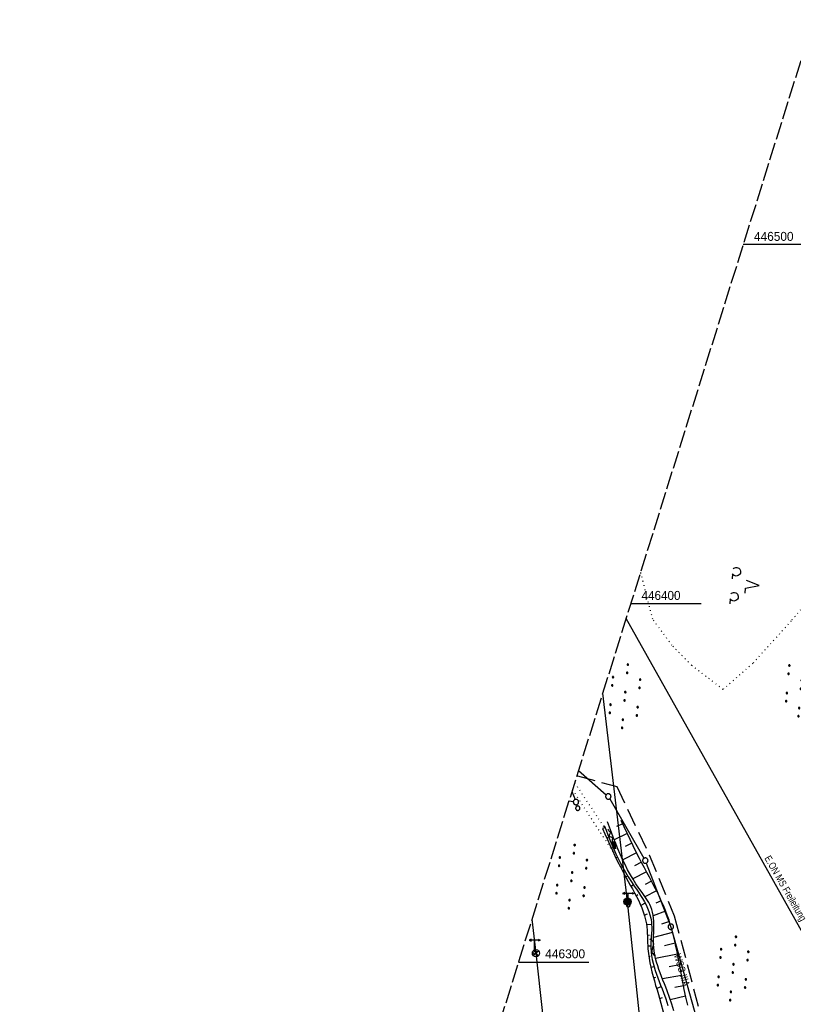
# Model space of a CAD drawing. Extents: x 507679 to 508175, y 445771 to 446563.
# Tile 29 of 43: x 507679 to 507894, y 446288 to 446563. Entities that reach past the tile are written whole.
import ezdxf

# ---------------------------------------------------------------- set-up
doc = ezdxf.new("R2010")
doc.units = 0
doc.header["$LTSCALE"] = 10
doc.header["$MEASUREMENT"] = 0
for name, pattern in [('LT00', [0]), ('LT05', [0.7, 0.5, -0.2]), ('LT14', [0.6, 0.5, -0.1]), ('PUNKTX2_STR', [0.6, 0.1, -0.5])]:
    doc.linetypes.add(name, pattern=pattern)
doc.layers.get('0').update_dxf_attribs({"linetype": 'LT00'})
for name, color, linetype in [('--FLIEßRICHTPFEIL', 180, 'Continuous'), ('--WASSER_NUTZUNG', 180, 'Continuous'), ('DFK_GZPKT', 250, 'LT00'), ('DFK_KATASTER', 250, 'LT00'), ('DFK_NUTZUNG', 250, 'LT00'), ('DFK_NUTZUNGSGRENZE', 70, 'PUNKTX2_STR'), ('DFK_TOPO-SYM', 252, 'LT00'), ('DFK_VERMPKT', 252, 'LT00'), ('STROM_FREILTG', 80, 'STROMFREILEITUNG'), ('STROM_TEXT', 80, 'Continuous'), ('V128_BOESCH', 250, 'LT00'), ('V128_BOSCHUNG', 250, 'LT00'), ('V128_RASTER', 250, 'LT00'), ('WSG-GRENZE', 162, 'LT05'), ('WSG_TEXT', 163, 'Continuous')]:
    doc.layers.add(name, color=color, linetype=linetype)
doc.layers.add('-BLATT_128-RAND', color=7, linetype='LT14', plot=False)
doc.styles.add('Beschrift', font='ARIAL.TTF')
doc.styles.get("Standard").update_dxf_attribs({"font": 'ARIAL.TTF'})
doc.styles.add('Strom', font='txt-alt.shx')
doc.styles.add('Versorgungsltg', font='ARIAL.TTF', dxfattribs={"width": 0.8, "height": 2})
doc.linetypes.add('STROMFREILEITUNG', pattern='A,12.7,-5.5,["xx",Strom,S=2.5,R=0,X=-2.6,Y=-0.85],-4.35', length=22.55)

# ---------------------------------------------------------------- blocks, each defined once
blk = doc.blocks.new('SYMB7010')
at = {"color": 0, "linetype": 'ByBlock'}
for points in [[(-0.031408, 0.499213), (-0.093728, 0.49134), (-0.15457, 0.475719), (-0.212975, 0.452595), (-0.268021, 0.422333), (-0.31884, 0.385411), (-0.36463, 0.342411), (-0.40467, 0.29401), (-0.438329, 0.240973), (-0.465074, 0.184136), (-0.484486, 0.124395), (-0.496256, 0.062692), (-0.5002, 0)], [(-0.5002, 0), (-0.496256, -0.062692), (-0.484486, -0.124395), (-0.465075, -0.184136), (-0.438329, -0.240973), (-0.404671, -0.29401), (-0.36463, -0.342411), (-0.31884, -0.385411), (-0.268021, -0.422333), (-0.212975, -0.452595), (-0.154571, -0.475719), (-0.093728, -0.49134), (-0.031408, -0.499213), (0.031408, -0.499213)], [(0.5002, 0), (0.496256, 0.062692), (0.484485, 0.124395), (0.465074, 0.184136), (0.438329, 0.240973), (0.40467, 0.29401), (0.36463, 0.342411), (0.31884, 0.385411), (0.268021, 0.422333), (0.212975, 0.452595), (0.15457, 0.475719), (0.093728, 0.49134), (0.031408, 0.499213), (-0.031408, 0.499213)], [(0.031408, -0.499213), (0.093728, -0.491341), (0.15457, -0.475719), (0.212975, -0.452595), (0.268021, -0.422333), (0.31884, -0.385411), (0.36463, -0.342411), (0.404671, -0.294011), (0.438329, -0.240974), (0.465075, -0.184136), (0.484486, -0.124395), (0.496256, -0.062692), (0.500201, 0)]]:
    blk.add_lwpolyline(points, dxfattribs=at)
blk = doc.blocks.new('SYMB7309')
at = {"color": 0, "linetype": 'ByBlock'}
for p, q in [((1.558, 3.279999), (-1.558, 3.28)), ((0, 0.5002), (0, 3.28))]:
    blk.add_line(p, q, dxfattribs=at)
for points in [[(-0.984, 3.526), (-1.558, 3.28), (-0.984, 3.034)], [(0.984, 3.526), (1.558, 3.279999), (0.984, 3.034)], [(-0.031408, 0.499213), (-0.093728, 0.49134), (-0.15457, 0.475719), (-0.212975, 0.452595), (-0.268021, 0.422333), (-0.31884, 0.385411), (-0.36463, 0.342411), (-0.40467, 0.29401), (-0.438329, 0.240973), (-0.465074, 0.184136), (-0.484486, 0.124395), (-0.496256, 0.062692), (-0.5002, 0)], [(-0.5002, 0), (-0.496256, -0.062692), (-0.484486, -0.124395), (-0.465074, -0.184136), (-0.438329, -0.240973), (-0.404671, -0.29401), (-0.36463, -0.342411), (-0.31884, -0.385411), (-0.268021, -0.422333), (-0.212975, -0.452595), (-0.15457, -0.475719), (-0.093728, -0.49134), (-0.031408, -0.499213), (0.031408, -0.499213), (0.093728, -0.49134), (0.15457, -0.475719), (0.212975, -0.452595), (0.268021, -0.422333), (0.31884, -0.385411), (0.36463, -0.342411), (0.404671, -0.29401), (0.438329, -0.240973), (0.465075, -0.184136), (0.484486, -0.124395), (0.496256, -0.062692), (0.500201, 0)], [(0.5002, 0), (0.496256, 0.062692), (0.484485, 0.124395), (0.465074, 0.184136), (0.438329, 0.240973), (0.40467, 0.29401), (0.36463, 0.34241), (0.31884, 0.385411), (0.268021, 0.422333), (0.212975, 0.452595), (0.15457, 0.475719), (0.093728, 0.49134), (0.031408, 0.499213), (-0.031408, 0.499213)]]:
    blk.add_lwpolyline(points, dxfattribs=at)
blk = doc.blocks.new('SYMB7201')
at = {"color": 0, "linetype": 'ByBlock'}
for p, q in [((0, 0.385), (-0.11, 0.015)), ((-0.255, -0.385), (-0.115, -0.385)), ((0.445, -0.385), (0.585, -0.385))]:
    blk.add_line(p, q, dxfattribs=at)
for points in [[(0.25, 0.015), (0.11, 0.015), (0, 0.385)], [(-0.393816, -0.383308), (-0.416239, -0.362945), (-0.432849, -0.337617), (-0.442589, -0.308936), (-0.444836, -0.27873), (-0.439449, -0.248923), (-0.426769, -0.221415), (-0.407606, -0.197958), (-0.38318, -0.180047), (-0.355047, -0.168823), (-0.325, -0.165), (-0.294953, -0.168823), (-0.26682, -0.180047), (-0.242394, -0.197959), (-0.223231, -0.221415), (-0.210551, -0.248923), (-0.205164, -0.27873), (-0.207411, -0.308936), (-0.21715, -0.337617), (-0.233761, -0.362945), (-0.256184, -0.383308)], [(0.306185, -0.383308), (0.283761, -0.362945), (0.267151, -0.337617), (0.257411, -0.308936), (0.255164, -0.27873), (0.260552, -0.248923), (0.273231, -0.221415), (0.292394, -0.197958), (0.31682, -0.180047), (0.344953, -0.168823), (0.375, -0.165), (0.405047, -0.168823), (0.43318, -0.180047), (0.457606, -0.197959), (0.476769, -0.221415), (0.489449, -0.248923), (0.494836, -0.27873), (0.492589, -0.308936), (0.48285, -0.337617), (0.466239, -0.362945), (0.443816, -0.383308)]]:
    blk.add_lwpolyline(points, dxfattribs=at)
blk = doc.blocks.new('SYMB7110')
at = {"color": 0, "linetype": 'ByBlock'}
for p, q in [((-0.515, 0.392919), (-0.515, 0.367081)), ((-0.51, 0.362895), (-0.51, 0.397105)), ((-0.505, 0.399164), (-0.505, 0.360836)), ((-0.5, 0.360204), (-0.5, 0.399796)), ((-0.495, 0.399164), (-0.495, 0.360836)), ((-0.49, 0.362895), (-0.49, 0.397105)), ((-0.485, 0.392919), (-0.485, 0.367081)), ((-0.48, 0.379874), (-0.48, 0.380145)), ((-0.285, 0.392919), (-0.285, 0.367081)), ((-0.28, 0.362895), (-0.28, 0.397105)), ((-0.275, 0.399164), (-0.275, 0.360836)), ((-0.27, 0.360204), (-0.27, 0.399796)), ((-0.265, 0.399164), (-0.265, 0.360836)), ((-0.26, 0.362895), (-0.26, 0.397105)), ((-0.255, 0.392919), (-0.255, 0.367081)), ((-0.25, 0.379874), (-0.25, 0.380146)), ((0.255, 0.392919), (0.255, 0.367081)), ((0.26, 0.362895), (0.26, 0.397105)), ((0.265, 0.399164), (0.265, 0.360836)), ((0.27, 0.360204), (0.27, 0.399796)), ((0.275, 0.399164), (0.275, 0.360836)), ((0.28, 0.362895), (0.28, 0.397105)), ((0.285, 0.392919), (0.285, 0.367081)), ((0.29, 0.379874), (0.29, 0.380145)), ((0.485, 0.392919), (0.485, 0.367081)), ((0.49, 0.362895), (0.49, 0.397105)), ((0.495, 0.399164), (0.495, 0.360836)), ((0.5, 0.360204), (0.5, 0.399796)), ((0.505, 0.399164), (0.505, 0.360836)), ((0.51, 0.362895), (0.51, 0.397105)), ((0.515, 0.392919), (0.515, 0.367081)), ((0.52, 0.379874), (0.52, 0.380146)), ((-0.9, 0.012919), (-0.9, -0.012919)), ((-0.895, -0.017106), (-0.895, 0.017105)), ((-0.89, 0.019164), (-0.89, -0.019164)), ((-0.885, -0.019797), (-0.885, 0.019796)), ((-0.88, 0.019164), (-0.88, -0.019164)), ((-0.875, -0.017106), (-0.875, 0.017105)), ((-0.87, 0.012919), (-0.87, -0.012919)), ((-0.865, -0.000126), (-0.865, 0.000145)), ((-0.67, 0.012919), (-0.67, -0.012919)), ((-0.665, -0.017106), (-0.665, 0.017105)), ((-0.66, 0.019164), (-0.66, -0.019164)), ((-0.655, -0.019797), (-0.655, 0.019796)), ((-0.65, 0.019164), (-0.65, -0.019164)), ((-0.645, -0.017106), (-0.645, 0.017105)), ((-0.64, 0.012919), (-0.64, -0.012919)), ((-0.635, -0.000126), (-0.635, 0.000145)), ((-0.13, 0.012919), (-0.13, -0.012919)), ((-0.125, -0.017105), (-0.125, 0.017105)), ((-0.12, 0.019164), (-0.12, -0.019164)), ((-0.115, -0.019796), (-0.115, 0.019796)), ((-0.11, 0.019164), (-0.11, -0.019164)), ((-0.105, -0.017105), (-0.105, 0.017105)), ((-0.1, 0.012919), (-0.1, -0.012919)), ((-0.095, -0.000126), (-0.095, 0.000146)), ((0.1, 0.012919), (0.1, -0.012919)), ((0.105, -0.017105), (0.105, 0.017105)), ((0.11, 0.019164), (0.11, -0.019164)), ((0.115, -0.019796), (0.115, 0.019796)), ((0.12, 0.019164), (0.12, -0.019164)), ((0.125, -0.017105), (0.125, 0.017105)), ((0.13, 0.012919), (0.13, -0.012919)), ((0.135, -0.000126), (0.135, 0.000146)), ((0.64, 0.012919), (0.64, -0.012919)), ((0.645, -0.017105), (0.645, 0.017105)), ((0.65, 0.019164), (0.65, -0.019164)), ((0.655, -0.019796), (0.655, 0.019796)), ((0.66, 0.019164), (0.66, -0.019164)), ((0.665, -0.017105), (0.665, 0.017105)), ((0.67, 0.012919), (0.67, -0.012919)), ((0.675, -0.000126), (0.675, 0.000146)), ((0.87, 0.012919), (0.87, -0.012919)), ((0.875, -0.017105), (0.875, 0.017105)), ((0.88, 0.019164), (0.88, -0.019164)), ((0.885, -0.019796), (0.885, 0.019796)), ((0.89, 0.019164), (0.89, -0.019164)), ((0.895, -0.017105), (0.895, 0.017105)), ((0.9, 0.012919), (0.9, -0.012919)), ((0.905, -0.000126), (0.905, 0.000146)), ((-0.515, -0.367081), (-0.515, -0.392919)), ((-0.51, -0.397105), (-0.51, -0.362895)), ((-0.505, -0.360836), (-0.505, -0.399164)), ((-0.5, -0.399796), (-0.5, -0.360204)), ((-0.495, -0.360836), (-0.495, -0.399164)), ((-0.49, -0.397106), (-0.49, -0.362895)), ((-0.485, -0.367081), (-0.485, -0.392919)), ((-0.48, -0.380126), (-0.48, -0.379855)), ((-0.285, -0.367081), (-0.285, -0.392919)), ((-0.28, -0.397105), (-0.28, -0.362895)), ((-0.275, -0.360836), (-0.275, -0.399164)), ((-0.27, -0.399796), (-0.27, -0.360204)), ((-0.265, -0.360836), (-0.265, -0.399164)), ((-0.26, -0.397105), (-0.26, -0.362895)), ((-0.255, -0.367081), (-0.255, -0.392919)), ((-0.25, -0.380126), (-0.25, -0.379855)), ((0.255, -0.367081), (0.255, -0.392919)), ((0.26, -0.397105), (0.26, -0.362895)), ((0.265, -0.360836), (0.265, -0.399164)), ((0.27, -0.399796), (0.27, -0.360204)), ((0.275, -0.360836), (0.275, -0.399164)), ((0.28, -0.397105), (0.28, -0.362895)), ((0.285, -0.367081), (0.285, -0.392919)), ((0.29, -0.380126), (0.29, -0.379855)), ((0.485, -0.367081), (0.485, -0.392919)), ((0.49, -0.397105), (0.49, -0.362895)), ((0.495, -0.360836), (0.495, -0.399164)), ((0.5, -0.399796), (0.5, -0.360204)), ((0.505, -0.360836), (0.505, -0.399164)), ((0.51, -0.397105), (0.51, -0.362895)), ((0.515, -0.367081), (0.515, -0.392919)), ((0.52, -0.380126), (0.52, -0.379855))]:
    blk.add_line(p, q, dxfattribs=at)
for points in [[(-0.48, 0.38), (-0.481981, 0.388678), (-0.48753, 0.395637), (-0.49555, 0.399499), (-0.50445, 0.399499), (-0.51247, 0.395637), (-0.518019, 0.388678), (-0.52, 0.38), (-0.518019, 0.371322), (-0.51247, 0.364363), (-0.50445, 0.360501), (-0.49555, 0.360501), (-0.48753, 0.364363), (-0.481981, 0.371322), (-0.48, 0.38)], [(-0.25, 0.38), (-0.251981, 0.388678), (-0.25753, 0.395637), (-0.26555, 0.399499), (-0.27445, 0.399499), (-0.28247, 0.395637), (-0.288019, 0.388678), (-0.29, 0.38), (-0.288019, 0.371322), (-0.28247, 0.364363), (-0.27445, 0.360501), (-0.26555, 0.360501), (-0.25753, 0.364363), (-0.251981, 0.371322), (-0.25, 0.38)], [(0.29, 0.38), (0.288019, 0.388678), (0.28247, 0.395637), (0.27445, 0.399499), (0.26555, 0.399499), (0.25753, 0.395637), (0.251981, 0.388678), (0.25, 0.38), (0.251981, 0.371322), (0.25753, 0.364363), (0.26555, 0.360501), (0.27445, 0.360501), (0.28247, 0.364363), (0.288019, 0.371322), (0.29, 0.38)], [(0.52, 0.38), (0.518019, 0.388678), (0.51247, 0.395637), (0.50445, 0.399499), (0.495549, 0.399499), (0.48753, 0.395637), (0.481981, 0.388678), (0.48, 0.38), (0.481981, 0.371322), (0.48753, 0.364363), (0.495549, 0.360501), (0.50445, 0.360501), (0.51247, 0.364363), (0.518019, 0.371322), (0.52, 0.38)], [(-0.865, 0), (-0.866981, 0.008678), (-0.87253, 0.015637), (-0.88055, 0.019498), (-0.88945, 0.019498), (-0.89747, 0.015637), (-0.903019, 0.008678), (-0.905, 0)], [(-0.905, 0), (-0.903019, -0.008678), (-0.89747, -0.015637), (-0.88945, -0.019499), (-0.88055, -0.019499), (-0.87253, -0.015637), (-0.866981, -0.008678), (-0.865, 0)], [(-0.635, 0), (-0.636981, 0.008678), (-0.64253, 0.015637), (-0.65055, 0.019498), (-0.65945, 0.019498), (-0.66747, 0.015637), (-0.673019, 0.008678), (-0.675, 0)], [(-0.675, 0), (-0.673019, -0.008678), (-0.66747, -0.015637), (-0.65945, -0.019499), (-0.65055, -0.019499), (-0.64253, -0.015637), (-0.636981, -0.008678), (-0.635, 0)], [(-0.095, 0), (-0.096981, 0.008678), (-0.10253, 0.015637), (-0.11055, 0.019499), (-0.11945, 0.019499), (-0.12747, 0.015637), (-0.133019, 0.008678), (-0.135, 0)], [(-0.135, 0), (-0.133019, -0.008678), (-0.12747, -0.015637), (-0.11945, -0.019499), (-0.11055, -0.019499), (-0.10253, -0.015637), (-0.096981, -0.008678), (-0.095, 0)], [(0.135, 0), (0.133019, 0.008678), (0.12747, 0.015637), (0.11945, 0.019499), (0.11055, 0.019499), (0.10253, 0.015637), (0.096981, 0.008678), (0.095, 0)], [(0.095, 0), (0.096981, -0.008678), (0.10253, -0.015637), (0.11055, -0.019499), (0.11945, -0.019499), (0.12747, -0.015637), (0.133019, -0.008678), (0.135, 0)], [(0.675, 0), (0.673019, 0.008678), (0.66747, 0.015637), (0.65945, 0.019499), (0.65055, 0.019499), (0.64253, 0.015637), (0.636981, 0.008678), (0.635, 0)], [(0.635, 0), (0.636981, -0.008678), (0.64253, -0.015637), (0.65055, -0.019499), (0.65945, -0.019499), (0.66747, -0.015637), (0.673019, -0.008678), (0.675, 0)], [(0.905, 0), (0.903019, 0.008678), (0.89747, 0.015637), (0.88945, 0.019499), (0.88055, 0.019499), (0.87253, 0.015637), (0.866981, 0.008678), (0.865, 0)], [(0.865, 0), (0.866981, -0.008678), (0.87253, -0.015637), (0.88055, -0.019499), (0.88945, -0.019499), (0.89747, -0.015637), (0.903019, -0.008678), (0.905, 0)], [(-0.48, -0.38), (-0.481981, -0.371322), (-0.48753, -0.364363), (-0.49555, -0.360501), (-0.50445, -0.360501), (-0.51247, -0.364363), (-0.518019, -0.371322), (-0.52, -0.38), (-0.518019, -0.388678), (-0.51247, -0.395637), (-0.50445, -0.399499), (-0.49555, -0.399499), (-0.48753, -0.395637), (-0.481981, -0.388678), (-0.48, -0.38)], [(-0.25, -0.38), (-0.251981, -0.371322), (-0.25753, -0.364363), (-0.26555, -0.360501), (-0.27445, -0.360501), (-0.28247, -0.364363), (-0.288019, -0.371322), (-0.29, -0.38), (-0.288019, -0.388678), (-0.28247, -0.395637), (-0.27445, -0.399499), (-0.26555, -0.399499), (-0.25753, -0.395637), (-0.251981, -0.388678), (-0.25, -0.38)], [(0.29, -0.38), (0.288019, -0.371322), (0.28247, -0.364363), (0.27445, -0.360501), (0.26555, -0.360501), (0.25753, -0.364363), (0.251981, -0.371322), (0.25, -0.38), (0.251981, -0.388678), (0.25753, -0.395637), (0.26555, -0.399499), (0.27445, -0.399499), (0.28247, -0.395637), (0.288019, -0.388678), (0.29, -0.38)], [(0.52, -0.38), (0.518019, -0.371322), (0.51247, -0.364363), (0.50445, -0.360501), (0.495549, -0.360501), (0.48753, -0.364363), (0.481981, -0.371322), (0.48, -0.38), (0.481981, -0.388678), (0.48753, -0.395637), (0.495549, -0.399499), (0.50445, -0.399499), (0.51247, -0.395637), (0.518019, -0.388678), (0.52, -0.38)]]:
    blk.add_lwpolyline(points, dxfattribs=at)
blk = doc.blocks.new('FLIEßRICHTPFEIL')
at = {"layer": '--FLIEßRICHTPFEIL'}
blk.add_hatch(color=256, dxfattribs=at).paths.add_polyline_path([(-1.95, 0.4875), (-1.95, -0.4875), (0, 0)])
for p, q in [((-1.95, 0.4875), (-1.95, -0.4875)), ((-1.95, 0.4875), (0, 0)), ((0, 0), (-1.95, -0.4875))]:
    blk.add_line(p, q, dxfattribs=at)
at = {"layer": '--FLIEßRICHTPFEIL', "start_tangent": (-1, 0), "end_tangent": (-1, 0)}
blk.add_spline([(-1.95, 0), (-2.4375, 0), (-2.925, 0.325), (-3.4125, 0), (-3.9, -0.325), (-4.3875, 0), (-4.875, 0.325), (-5.3625, 0), (-5.85, 0)], degree=3, dxfattribs=at)
blk = doc.blocks.new('SYMB7251')
at = {"color": 0, "linetype": 'ByBlock'}
for points in [[(-0.25, 0), (-0.208333, 0.028889), (-0.166667, 0.051111), (-0.125, 0.06), (-0.083333, 0.051111), (-0.041667, 0.028889), (0, 0)], [(0, 0), (0.041667, -0.028889), (0.083333, -0.051111), (0.125, -0.06), (0.166667, -0.051111), (0.208333, -0.028889), (0.25, 0)]]:
    blk.add_lwpolyline(points, dxfattribs=at)

msp = doc.modelspace()

# ---------------------------------------------------------------- hatches: boundary and pattern name
at = {"layer": 'STROM_TEXT'}
h = msp.add_hatch(color=256, dxfattribs=at)
edge = h.paths.add_edge_path()
edge.add_arc((507847.96, 446316.96), 1, 0, 360)

# ---------------------------------------------------------------- linework, layer by layer
at = {"layer": '-BLATT_128-RAND'}
msp.add_lwpolyline([(507899.81, 446562.6), (507678.6, 445856.44), (507952.48, 445770.65), (508173.69, 446476.81), (507899.81, 446562.6)], dxfattribs=at)
at = {"layer": 'DFK_KATASTER'}
for p, q in [((507834.29, 446353.44), (507842.04, 446346.74)), ((507832.47, 446347.63), (507833.33, 446345.39)), ((507842.99, 446345.6), (507852.55, 446329.03)), ((507831.66, 446345.05), (507832.86, 446344.83)), ((507853.19, 446327.68), (507859.76, 446310.67)), ((507860.23, 446309.25), (507878.44, 446243.92))]:
    msp.add_line(p, q, dxfattribs=at)
at = {"layer": 'DFK_NUTZUNGSGRENZE', "ltscale": 0.2}
for p, q in [((507854.99, 446395.61), (507851.62, 446408.77)), ((507901.61, 446404.67), (507893.55, 446395.11)), ((507860.33, 446388.36), (507854.99, 446395.61)), ((507893.55, 446395.11), (507882.86, 446383.31)), ((507865.79, 446382.81), (507860.33, 446388.36)), ((507874.6, 446376.06), (507865.79, 446382.81)), ((507882.86, 446383.31), (507874.6, 446376.06)), ((507832.64, 446348.16), (507844.1, 446330.49)), ((507833.23, 446350.05), (507841.95, 446336.95))]:
    msp.add_line(p, q, dxfattribs=at)
at = {"layer": 'STROM_FREILTG', "ltscale": 0.05, "flags": 128}
for points in [[(508040.49, 446051.59), (507985.41, 446149.91), (507907.41, 446289.37), (507847.56, 446395.8)], [(507904.29, 445785.74), (507903.56, 445792.92), (507893.27, 445894.37), (507863.69, 446168.77), (507847.96, 446316.96), (507841.06, 446375.03)], [(507821.34, 446312.11), (507822.46, 446302.6), (507843.48, 446111.86), (507873.51, 445823.91), (507876.59, 445794.42)]]:
    msp.add_lwpolyline(points, dxfattribs=at)
at = {"layer": 'STROM_TEXT'}
for p, q in [((507823.23, 446303.22), (507821.67, 446301.97)), ((507821.83, 446303.37), (507823.08, 446301.81))]:
    msp.add_line(p, q, dxfattribs=at)
for centre in [(507847.96, 446316.96), (507822.45, 446302.59)]:
    msp.add_circle(centre, 1, dxfattribs=at)
at = {"layer": 'V128_BOESCH'}
for points in [[(507840.99, 446337.36), (507841.67, 446335.83), (507842.36, 446334.29), (507843.05, 446332.75), (507843.76, 446331.22), (507844.47, 446329.69), (507845.21, 446328.16), (507845.97, 446326.64), (507846.75, 446325.12), (507847.56, 446323.6), (507848.14, 446322.56), (507848.72, 446321.52), (507849.31, 446320.48), (507849.88, 446319.43), (507850.44, 446318.38), (507850.98, 446317.32), (507851.48, 446316.26), (507851.94, 446315.19), (507852.36, 446314.1), (507852.71, 446313), (507853.01, 446311.89), (507853.23, 446310.76), (507853.34, 446309.9), (507853.42, 446309.04), (507853.47, 446308.17), (507853.5, 446307.3), (507853.53, 446306.42), (507853.55, 446305.54), (507853.59, 446304.67), (507853.64, 446303.79), (507853.77, 446302.5), (507853.95, 446301.21), (507854.18, 446299.93), (507854.45, 446298.66), (507854.75, 446297.4), (507855.09, 446296.14), (507855.44, 446294.88), (507855.8, 446293.63), (507856.18, 446292.37), (507856.55, 446291.12), (507857.26, 446288.7), (507857.94, 446286.27)], [(507841.48, 446338.17), (507841.99, 446336.84), (507842.51, 446335.52), (507843.04, 446334.21), (507843.58, 446332.89), (507844.14, 446331.58), (507844.72, 446330.28), (507845.33, 446328.98), (507845.97, 446327.7), (507846.64, 446326.42), (507847.36, 446325.15), (507848.12, 446323.9), (507848.69, 446323.03), (507849.27, 446322.16), (507849.86, 446321.29), (507850.44, 446320.43), (507851.03, 446319.56), (507851.59, 446318.69), (507852.14, 446317.82), (507852.65, 446316.94), (507853.12, 446316.06), (507853.55, 446315.16), (507853.92, 446314.25), (507854.22, 446313.32), (507854.46, 446312.38), (507854.62, 446311.42), (507854.68, 446310.63), (507854.7, 446309.82), (507854.69, 446309.01), (507854.64, 446308.19), (507854.59, 446307.36), (507854.53, 446306.53), (507854.49, 446305.71), (507854.46, 446304.88), (507854.46, 446304.06), (507854.53, 446302.99), (507854.66, 446301.93), (507854.84, 446300.88), (507855.08, 446299.83), (507855.37, 446298.8), (507855.69, 446297.77), (507856.04, 446296.74), (507856.41, 446295.72), (507856.79, 446294.69), (507857.18, 446293.67), (507857.58, 446292.65), (507857.96, 446291.63), (507858.6, 446289.84), (507859.2, 446288.04)], [(507860.84, 446286.56), (507860.27, 446288.41), (507859.66, 446290.25), (507859, 446292.09), (507858.62, 446293.09), (507858.23, 446294.09), (507857.83, 446295.09), (507857.45, 446296.09), (507857.07, 446297.09), (507856.71, 446298.09), (507856.37, 446299.09), (507856.07, 446300.1), (507855.8, 446301.12), (507855.58, 446302.13), (507855.41, 446303.16), (507855.29, 446304.19), (507855.24, 446305), (507855.22, 446305.81), (507855.23, 446306.62), (507855.24, 446307.44), (507855.27, 446308.26), (507855.29, 446309.08), (507855.3, 446309.91), (507855.29, 446310.73), (507855.26, 446311.56), (507855.19, 446312.38), (507855.09, 446313.19), (507854.93, 446314), (507854.72, 446314.78), (507854.45, 446315.54), (507854.18, 446316.14), (507853.87, 446316.72), (507853.53, 446317.29), (507853.16, 446317.84), (507852.78, 446318.39), (507852.39, 446318.93), (507852, 446319.48), (507851.14, 446320.7), (507850.31, 446321.94), (507849.52, 446323.19), (507848.76, 446324.46), (507847.99, 446325.86), (507847.26, 446327.28), (507846.57, 446328.73), (507845.91, 446330.19), (507845.29, 446331.67), (507844.68, 446333.16), (507844.1, 446334.67), (507843.52, 446336.18), (507842.96, 446337.69), (507842.41, 446339.21)], [(507864.73, 446288.14), (507864.22, 446290.33), (507863.74, 446292.53), (507863.44, 446294.02), (507863.15, 446295.51), (507862.87, 446297.01), (507862.6, 446298.51), (507862.32, 446300), (507862.04, 446301.5), (507861.75, 446302.99), (507861.44, 446304.47), (507861.11, 446305.95), (507860.76, 446307.42), (507860.39, 446308.88), (507859.97, 446310.32), (507859.52, 446311.76), (507859.03, 446313.18), (507858.51, 446314.53), (507857.96, 446315.88), (507857.36, 446317.21), (507856.74, 446318.53), (507856.09, 446319.85), (507855.43, 446321.15), (507854.75, 446322.45), (507854.06, 446323.75), (507853.36, 446325.05), (507852.66, 446326.35), (507851.97, 446327.64), (507851.29, 446328.95), (507850.4, 446330.7), (507849.53, 446332.47), (507848.68, 446334.24), (507847.84, 446336.01), (507847.01, 446337.79), (507846.18, 446339.57)]]:
    msp.add_lwpolyline(points, dxfattribs=at)
at = {"layer": 'V128_BOSCHUNG'}
for p, q in [((507841.69, 446337.62), (507841, 446337.36)), ((507846.61, 446338.64), (507844.91, 446337.84)), ((507842.5, 446334.72), (507842.22, 446334.61)), ((507847.88, 446335.93), (507844.27, 446334.21)), ((507843.92, 446332.07), (507843.46, 446331.87)), ((507849.16, 446333.24), (507847.28, 446332.32)), ((507844.94, 446329.25), (507844.73, 446329.14)), ((507850.47, 446330.57), (507846.62, 446328.63)), ((507846.5, 446326.68), (507846.07, 446326.44)), ((507851.82, 446327.93), (507849.89, 446326.92)), ((507847.73, 446323.94), (507847.47, 446323.78)), ((507853.23, 446325.3), (507849.46, 446323.29)), ((507849.64, 446321.6), (507848.94, 446321.14)), ((507854.65, 446322.64), (507852.87, 446321.71)), ((507850.85, 446318.81), (507850.37, 446318.52)), ((507856.04, 446319.94), (507852.81, 446318.34)), ((507852.9, 446316.49), (507851.65, 446315.88)), ((507857.37, 446317.18), (507855.85, 446316.5)), ((507853.39, 446313.43), (507852.65, 446313.22)), ((507858.59, 446314.34), (507855.12, 446312.99)), ((507854.68, 446310.63), (507853.26, 446310.5)), ((507859.64, 446311.4), (507857.47, 446310.69)), ((507854.05, 446307.57), (507853.49, 446307.58)), ((507860.52, 446308.38), (507855.23, 446306.97)), ((507854.45, 446304.59), (507853.59, 446304.57)), ((507861.25, 446305.35), (507858.28, 446304.68)), ((507854.3, 446301.63), (507853.9, 446301.57)), ((507861.88, 446302.33), (507855.8, 446301.13)), ((507855.36, 446298.83), (507854.47, 446298.59)), ((507862.44, 446299.36), (507859.54, 446298.81)), ((507855.76, 446295.83), (507855.22, 446295.65)), ((507862.99, 446296.41), (507857.7, 446295.42)), ((507857.36, 446293.22), (507856.06, 446292.75)), ((507863.55, 446293.49), (507861.19, 446293.02)), ((507864.16, 446290.59), (507859.86, 446289.65)), ((507857.66, 446290.14), (507856.91, 446289.88))]:
    msp.add_line(p, q, dxfattribs=at)
at = {"layer": 'V128_RASTER'}
for p, q in [((507905, 446500), (507880.2, 446500)), ((507848.88, 446400), (507868.47, 446400)), ((507837.15, 446300), (507817.55, 446300))]:
    msp.add_line(p, q, dxfattribs=at)
at = {"layer": 'WSG-GRENZE'}
msp.add_lwpolyline([(507833.89, 446352.14), (507834, 446352), (507845, 446349), (507854, 446330), (507861, 446313), (507879, 446245), (507891, 446210), (507880, 446176), (507868, 446165), (507844, 446088), (507825, 446028), (507820, 446020), (507820, 446011), (507744.02, 446019.24), (507737, 446020), (507731, 446020), (507743, 446050), (507749, 446048), (507783, 446143), (507782.65, 446188.58)], dxfattribs=at)

# ---------------------------------------------------------------- block references
at = {"layer": '--FLIEßRICHTPFEIL', "rotation": 290.3715124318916}
msp.add_blockref('FLIEßRICHTPFEIL', (507844.59, 446331.67), dxfattribs=at)
at = {"layer": '--WASSER_NUTZUNG', "xscale": 9.999999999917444, "yscale": 10.00000000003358, "zscale": 10, "rotation": 287.9519137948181}
msp.add_blockref('SYMB7251', (507854.96, 446304.21), dxfattribs=at)
at = {"layer": 'DFK_GZPKT', "xscale": 1.500000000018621, "yscale": 1.5, "zscale": 1.5, "rotation": 264.7377099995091}
for p in [(507833.6, 446344.69), (507842.61, 446346.25), (507852.92, 446328.38), (507860.03, 446309.97)]:
    msp.add_blockref('SYMB7010', p, dxfattribs=at)
at = {"layer": 'DFK_NUTZUNG', "yscale": 10, "zscale": 10}
for name, p, xscale, rotation in [('SYMB7201', (507880.82, 446405.35), 10.00000000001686, 264.7377100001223), ('SYMB7110', (507896.38, 446377.4), 9.999999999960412, 264.7377000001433), ('SYMB7110', (507847.25, 446374.16), 9.999999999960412, 264.7377000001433), ('SYMB7110', (507832.42, 446323.91), 9.999999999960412, 264.7377000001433), ('SYMB7110', (507877.38, 446298.35), 9.999999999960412, 264.7377000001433)]:
    msp.add_blockref(name, p, dxfattribs=dict(at, xscale=xscale, rotation=rotation))
at = {"layer": 'DFK_TOPO-SYM', "rotation": 0.001159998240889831}
for p in [(507848.16, 446315.98), (507822.09, 446302.95)]:
    msp.add_blockref('SYMB7309', p, dxfattribs=at)
at = {"layer": 'DFK_VERMPKT', "xscale": 1.200000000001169, "yscale": 1.200000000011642, "zscale": 1.2, "rotation": 264.7377100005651}
msp.add_blockref('SYMB7010', (507834.11, 446342.97), dxfattribs=at)

# ---------------------------------------------------------------- texts
at = {"layer": 'STROM_TEXT', "insert": (507891.74, 446320.53), "char_height": 2, "attachment_point": 5, "rotation": 299.8819, "line_spacing_factor": 1.1, "style": 'Versorgungsltg'}
msp.add_mtext('E.ON MS Freileitung', dxfattribs=at)
at = {"layer": 'V128_RASTER'}
for s, width, p in [(' 446500', 0.944, (507882.3, 446501)), (' 446400', 0.931, (507850.97, 446401)), (' 446300', 0.955, (507824.09, 446301.18))]:
    msp.add_text(s, height=2.5, rotation=0.0009, dxfattribs=dict(at, width=width)).set_placement(p)
at = {"layer": 'WSG_TEXT', "insert": (507862.14, 446297.62), "char_height": 2, "attachment_point": 8, "rotation": 286.3549, "style": 'Beschrift'}
msp.add_mtext('{\\W0.8;WSG IIIA}', dxfattribs=at)

doc.saveas('drawing.dxf')
